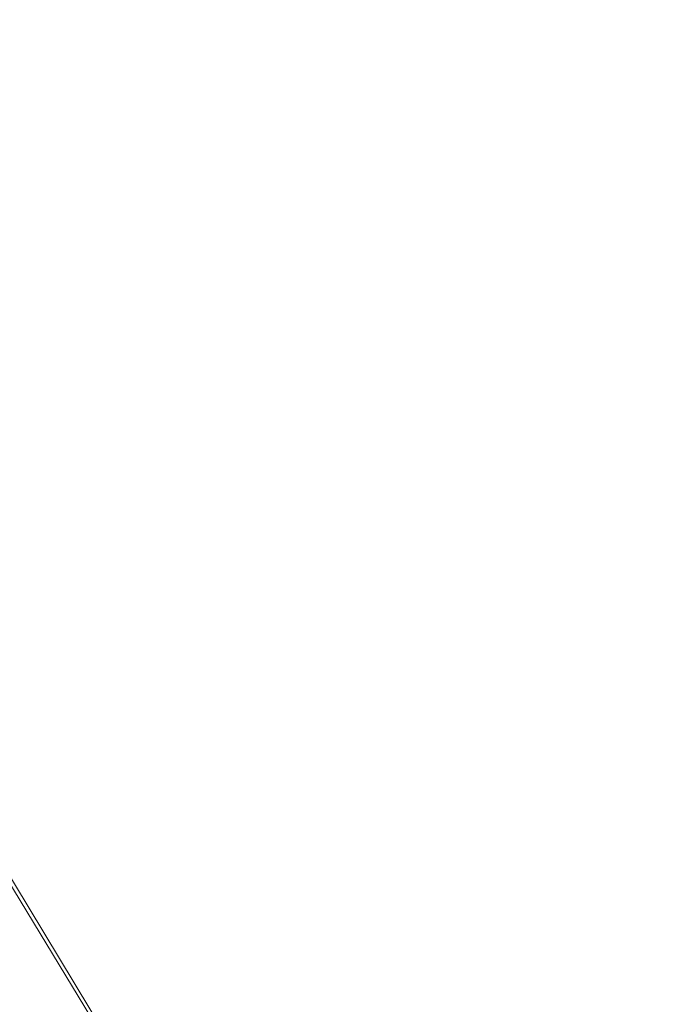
# Model space of a CAD drawing. Header units: inches. Extents: x 158416 to 160804, y 432611 to 437652.
# Tile 24 of 193: x 159355 to 159408, y 432955 to 433035. Entities that reach past the tile are written whole.
import ezdxf

# ---------------------------------------------------------------- set-up
doc = ezdxf.new("R2010")
doc.units = ezdxf.units.IN
doc.header["$MEASUREMENT"] = 0
doc.layers.add('4.2-K&L-MIDDENSPANNING', color=10, linetype='Continuous')
doc.layers.add('4.2-K&L-SIGNAAL UPC', color=222, linetype='Continuous')

msp = doc.modelspace()

# ---------------------------------------------------------------- linework, layer by layer
at = {"layer": '4.2-K&L-MIDDENSPANNING', "linetype": 'Continuous', "lineweight": 0, "ltscale": 1.75}
msp.add_polyline3d([(159407.667, 432748.333, 0), (159408, 432748.667, 0), (159403.493, 432853.673, 0), (159403.174, 432861.327, 0), (159403.086, 432863.353, 0), (159402.805, 432865.361, 0), (159402.333, 432867.333, 0), (159402.333, 432868, 0), (159402, 432868.333, 0), (159399.233, 432876.633, 0), (159394.216, 432896.637, 0), (159391.433, 432904.033, 0), (159275.744, 433094.718, 0), (159275.6, 433094.967, 0), (159260.133, 433120.733, 0), (159260, 433121.333, 0)], dxfattribs=at)
at = {"layer": '4.2-K&L-SIGNAAL UPC', "linetype": 'Continuous', "lineweight": 0, "ltscale": 1.75}
msp.add_polyline3d([(159407.667, 432749, 0), (159407.333, 432752.333, 0), (159407.333, 432755, 0), (159407.667, 432755.333, 0), (159407.667, 432756.667, 0), (159407.365, 432757.87, 0), (159407.196, 432759.099, 0), (159407.16, 432760.339, 0), (159403.507, 432852.994, 0), (159402.767, 432866.7, 0), (159399.1, 432876.367, 0), (159398.333, 432879.333, 0), (159395.795, 432890.359, 0), (159393.933, 432897.967, 0), (159390.733, 432905.367, 0), (159285.257, 433080.282, 0), (159284.257, 433081.949, 0), (159260.333, 433121.333, 0), (159259, 433122, 0)], dxfattribs=at)

doc.saveas('drawing.dxf')
